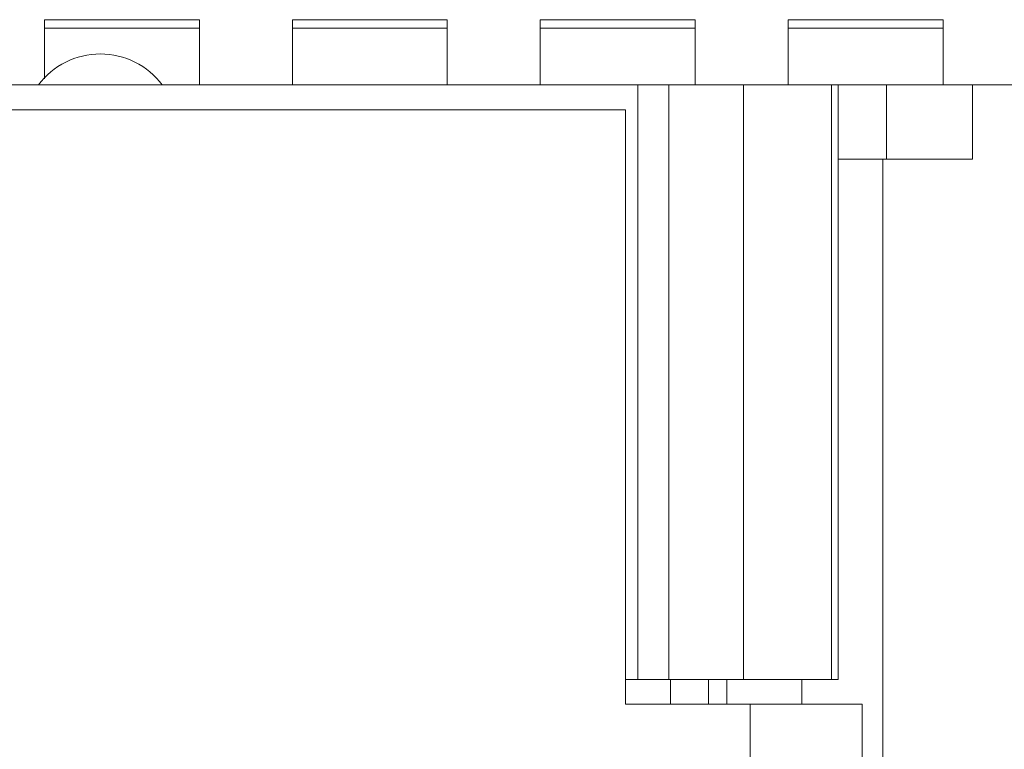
# Model space of a CAD drawing. Header units: inches. Extents: x 830 to 2171, y -969 to 167.
# Tile 21 of 27: x 1869 to 1885, y -725 to -714. Entities that reach past the tile are written whole.
import ezdxf

# ---------------------------------------------------------------- set-up
doc = ezdxf.new("R2010")
doc.units = ezdxf.units.IN
doc.header["$LTSCALE"] = 23.1
doc.header["$MEASUREMENT"] = 0
doc.layers.get('0').update_dxf_attribs({"lineweight": 18})
for name, color, linetype, lineweight in [('1_12_1_1', 7, 'Continuous', 18), ('1_14_1_1', 7, 'Continuous', 18), ('1_42_1_1', 7, 'Continuous', 18), ('1_44_1_1', 7, 'Continuous', 18)]:
    doc.layers.add(name, color=color, linetype=linetype, lineweight=lineweight)

msp = doc.modelspace()

# ---------------------------------------------------------------- linework, layer by layer
at = {"color": 7, "linetype": 'Continuous', "lineweight": 0}
for p, q in [((1859.09, -714.587), (1958.09, -714.587)), ((1879.463, -724.187), (1879.463, -714.587)), ((1879.963, -724.187), (1879.963, -714.587)), ((1881.17, -724.187), (1881.17, -714.587)), ((1882.589, -724.187), (1882.589, -714.587)), ((1882.699, -714.587), (1882.699, -724.187)), ((1883.477, -715.787), (1883.477, -714.587)), ((1884.868, -715.787), (1884.868, -714.587)), ((1859.09, -714.987), (1879.263, -714.987)), ((1879.263, -724.587), (1879.263, -714.987)), ((1882.699, -715.787), (1884.868, -715.787)), ((1883.419, -739.187), (1883.419, -715.787)), ((1879.263, -724.187), (1882.699, -724.187)), ((1879.99, -724.187), (1879.99, -724.587)), ((1880.607, -724.187), (1880.607, -724.587)), ((1880.903, -724.587), (1880.903, -724.187)), ((1882.111, -724.587), (1882.111, -724.187)), ((1879.263, -724.587), (1883.086, -724.587)), ((1881.279, -724.587), (1881.279, -730.287)), ((1883.086, -730.287), (1883.086, -724.587))]:
    msp.add_line(p, q, dxfattribs=at)
msp.add_arc((1870.79, -715.337), 1.25, 36.8699, 143.1301, dxfattribs=at)
at = {"layer": '1_12_1_1', "color": 7, "linetype": 'Continuous', "lineweight": 0}
for p, q in [((1881.89, -713.533), (1881.89, -714.587)), ((1881.89, -713.533), (1884.39, -713.533)), ((1884.39, -714.587), (1884.39, -713.533)), ((1884.39, -713.669), (1881.89, -713.669))]:
    msp.add_line(p, q, dxfattribs=at)
at = {"layer": '1_14_1_1', "color": 7, "linetype": 'Continuous', "lineweight": 0}
for p, q in [((1869.89, -713.533), (1869.89, -714.49)), ((1869.89, -713.533), (1872.39, -713.533)), ((1872.39, -714.587), (1872.39, -713.533)), ((1872.39, -713.669), (1869.89, -713.669))]:
    msp.add_line(p, q, dxfattribs=at)
at = {"layer": '1_42_1_1', "color": 7, "linetype": 'Continuous', "lineweight": 0}
for p, q in [((1877.89, -713.533), (1877.89, -714.587)), ((1877.89, -713.533), (1880.39, -713.533)), ((1880.39, -714.587), (1880.39, -713.533)), ((1880.39, -713.669), (1877.89, -713.669))]:
    msp.add_line(p, q, dxfattribs=at)
at = {"layer": '1_44_1_1', "color": 7, "linetype": 'Continuous', "lineweight": 0}
for p, q in [((1873.89, -713.533), (1873.89, -714.587)), ((1873.89, -713.533), (1876.39, -713.533)), ((1876.39, -714.587), (1876.39, -713.533)), ((1876.39, -713.669), (1873.89, -713.669))]:
    msp.add_line(p, q, dxfattribs=at)

doc.saveas('drawing.dxf')
